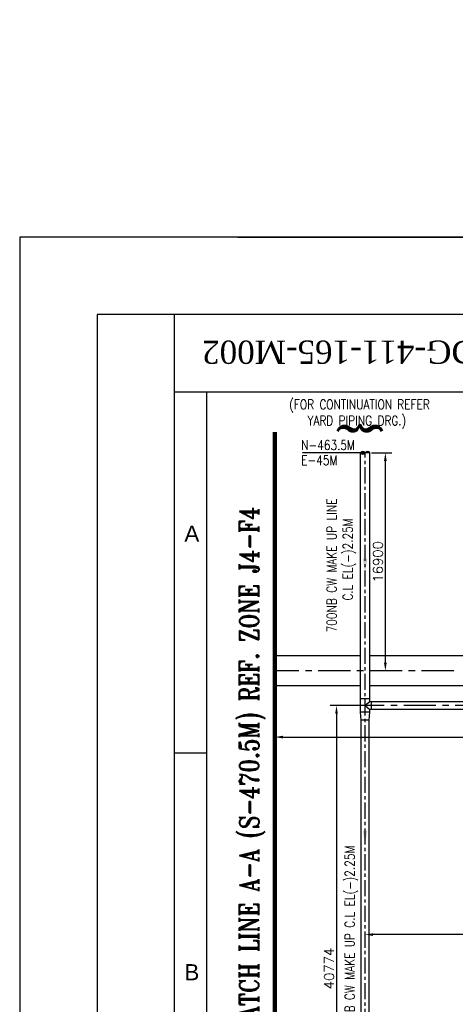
# Model space of a CAD drawing. Header units: inches. Extents: x -341304 to 31571016, y -692717 to 2132253.
# Tile 105 of 256: x 305436 to 339201, y -256745 to -180399. Entities that reach past the tile are written whole.
import ezdxf
from ezdxf.enums import TextEntityAlignment as Align

# ---------------------------------------------------------------- set-up
doc = ezdxf.new("R2010")
doc.units = ezdxf.units.IN
doc.header["$MEASUREMENT"] = 0
doc.linetypes.add('CENTER', pattern=[2, 1.25, -0.25, 0.25, -0.25])
doc.linetypes.add('DASHDOT', pattern=[1, 0.5, -0.25, 0, -0.25])
for name, color, linetype in [('0-CL', 8, 'CENTER'), ('CW MU', 150, 'Continuous'), ('CWPIPE', 3, 'CENTER'), ('text', 3, 'Continuous')]:
    doc.layers.add(name, color=color, linetype=linetype)
doc.styles.add('ROMANS', font='romans')
doc.styles.add('ROMANT', font='romant', dxfattribs={"height": 5})
doc.styles.get("Standard").update_dxf_attribs({"font": 'arial.ttf'})
doc.styles.add('STYLE4', font='romantic.ttf', dxfattribs={"height": 300})
doc.dimstyles.new('User600', dxfattribs={"dimscale": 500, "dimtxt": 1.5, "dimasz": 1.25, "dimexe": 1, "dimexo": 1, "dimgap": 0.4, "dimtad": 1, "dimdec": 0, "dimzin": 0, "dimdsep": 46, "dimtxsty": 'ROMANS', "dimcen": 1, "dimclrd": 8, "dimclre": 8, "dimclrt": 3, "dimadec": 0, "dimazin": 0, "dimtfac": 1, "dimtdec": 0, "dimtix": 1, "dimtofl": 0, "dimtmove": 0, "dimatfit": 3, "dimfxl": 1, "dimtolj": 1, "dimtzin": 0, "dimarcsym": 0})

# ---------------------------------------------------------------- blocks, each defined once
blk = doc.blocks.new('*D162')
at = {"color": 8, "lineweight": -2, "transparency": 16777216}
for p, q in [((325209, -233747), (325209, -236025)), ((325834, -236025), (373684, -236025)), ((374309, -236014), (374309, -236025))]:
    blk.add_line(p, q, dxfattribs=at)
at = {"color": 8, "transparency": 16777216}
for points in [[(325834, -235921), (325834, -236129), (325209, -236025)], [(373684, -235921), (373684, -236129), (374309, -236025)]]:
    blk.add_solid(points, dxfattribs=at)
at = {"layer": 'Defpoints', "color": 0, "transparency": 16777216}
for p in [(325209, -233747), (374309, -236014, 0), (374309, -236025)]:
    blk.add_point(p, dxfattribs=at)
at = {"color": 3, "transparency": 16777216, "insert": (349759, -235450), "char_height": 750, "attachment_point": 5, "style": 'ROMANS'}
blk.add_mtext('\\A1;49100', dxfattribs=at)
blk = doc.blocks.new('*D170')
at = {"color": 8, "lineweight": -2, "transparency": 16777216}
for p, q in [((332209, -251416), (332209, -251341)), ((358584, -251341), (332834, -251341)), ((359209, -251552), (359209, -251341))]:
    blk.add_line(p, q, dxfattribs=at)
at = {"color": 8, "transparency": 16777216}
for points in [[(332834, -251237), (332834, -251445), (332209, -251341)], [(358584, -251237), (358584, -251445), (359209, -251341)]]:
    blk.add_solid(points, dxfattribs=at)
at = {"layer": 'Defpoints', "color": 0, "transparency": 16777216}
for p in [(332209, -251341), (332209, -251416), (359209, -251552)]:
    blk.add_point(p, dxfattribs=at)
at = {"color": 3, "transparency": 16777216, "insert": (346062, -250766), "char_height": 750, "attachment_point": 5, "style": 'ROMANS'}
blk.add_mtext('\\A1;27000', dxfattribs=at)
blk = doc.blocks.new('FORMAT-A0')
for p, q in [((23.97, 12.01), (23.97, 829.01)), ((23.97, 817.01), (108.97, 817.01)), ((28.97, 17.01), (28.97, 817.01)), ((23.97, 761.01), (28.97, 761.01))]:
    blk.add_line(p, q)
for points in [[(1188.97, 841.01), (-0.03, 841.01), (-0.03, 0.01), (1188.97, 0.01)], [(1176.97, 829.01), (11.97, 829.01), (11.97, 12.01), (1176.97, 12.01)]]:
    blk.add_lwpolyline(points, close=True)
for s, p in [('A', (26.66, 795.01)), ('B', (26.66, 727.01))]:
    blk.add_text(s, height=2.5).set_placement(p, align=Align.MIDDLE)
blk = doc.blocks.new('*D357')
at = {"color": 8, "lineweight": -2, "transparency": 16777216}
for p, q in [((332718, -233584), (329493, -233584)), ((329993, -234209), (329993, -273732)), ((331709, -274357), (329493, -274357))]:
    blk.add_line(p, q, dxfattribs=at)
at = {"color": 8, "transparency": 16777216}
for points in [[(329889, -234209), (330097, -234209), (329993, -233584)], [(329889, -273732), (330097, -273732), (329993, -274357)]]:
    blk.add_solid(points, dxfattribs=at)
at = {"layer": 'Defpoints', "color": 0, "transparency": 16777216}
for p in [(333218, -233584, 0), (329993, -274357), (332209, -274357, 0)]:
    blk.add_point(p, dxfattribs=at)
at = {"color": 3, "transparency": 16777216, "insert": (329418, -253970), "char_height": 750, "attachment_point": 5, "rotation": 90, "style": 'ROMANS'}
blk.add_mtext('\\A1;40774', dxfattribs=at)
blk = doc.blocks.new('*D237')
at = {"color": 8, "lineweight": -2, "transparency": 16777216}
for p, q in [((332709, -213984), (334280, -213984)), ((333780, -230259), (333780, -214609))]:
    blk.add_line(p, q, dxfattribs=at)
at = {"color": 8, "transparency": 16777216}
for points in [[(333675, -214609), (333884, -214609), (333780, -213984)], [(333675, -230259), (333884, -230259), (333780, -230884)]]:
    blk.add_solid(points, dxfattribs=at)
at = {"layer": 'Defpoints', "color": 0, "transparency": 16777216}
for p in [(332209, -213984, 0), (333780, -213984), (333780, -230884)]:
    blk.add_point(p, dxfattribs=at)
at = {"color": 3, "transparency": 16777216, "insert": (333205, -222434), "char_height": 750, "attachment_point": 5, "rotation": 90, "style": 'ROMANS'}
blk.add_mtext('\\A1;16900', dxfattribs=at)

msp = doc.modelspace()

# ---------------------------------------------------------------- hatches: boundary and pattern name
at = {"layer": 'CW MU', "linetype": 'Continuous', "ltscale": 100}
h = msp.add_hatch(dxfattribs=at)
h.set_pattern_fill('ANSI31', color=256, scale=116.557377, angle=90)
h.set_pattern_definition([(135, (279464.154, 2258822.875), (-10.30231396, -10.30231396), [])])
edge = h.paths.add_edge_path()
edge.add_arc((332387.1, -214085.9), 205.1, 29.941144, 150.058856)
edge.add_arc((332031.6, -214085.9), 205.1, 29.941144, 150.058856)
edge.add_arc((332031.6, -213881.1), 205.1, 209.941144, 330.058856)
edge.add_arc((332057, -214208.7), 271.9, 55.922139, 124.077861)
edge.add_arc((332057, -213765), 266.4, 235.116373, 304.883627)

# ---------------------------------------------------------------- linework, layer by layer
msp.add_line((322354.9, -197256.9), (619604.9, -197256.9))
at = {"color": 7}
msp.add_line((332209.4, -213983.5, 0), (327361.1, -213983.5, 0), dxfattribs=at)
at = {"linetype": 'DASHDOT', "ltscale": 5000, "const_width": 350}
msp.add_lwpolyline([(325209.4, -354676.2), (325209.4, -212369.3)], dxfattribs=at)
at = {"layer": '0-CL', "lineweight": -3, "ltscale": 1000}
msp.add_line((332209.4, -274357.4, 0), (332209.4, -213983.5, 0), dxfattribs=at)
at = {"layer": '0-CL', "lineweight": -3, "ltscale": 2000}
for p, q in [((339078.8, -230883.5, 0), (325209.4, -230883.5, 0)), ((373699.3, -233583.5, 0), (332209.4, -233583.5, 0))]:
    msp.add_line(p, q, dxfattribs=at)
at = {"layer": 'CW MU', "linetype": 'Continuous', "ltscale": 100}
for p, q in [((331853.8, -234104.5, 0), (331853.8, -213983.5, 0)), ((332565, -233278.5, 0), (332565, -213983.5, 0)), ((332565, -233062.5, 0), (331853.8, -233062.5, 0)), ((332565, -233278.5, 0), (332209.4, -233583.5, 0)), ((332209.4, -233583.5, 0), (332565, -233888.5, 0)), ((373705.5, -233278.5, 0), (332565, -233278.5, 0)), ((332717.4, -233888.5, 0), (332717.4, -233278.5, 0)), ((332565, -234104.5, 0), (331853.8, -234104.5, 0)), ((331904.4, -234716.5, 0), (331853.8, -234104.5, 0)), ((332514.4, -234716.5, 0), (332565, -234104.5, 0)), ((373705.5, -233888.5, 0), (332565, -233888.5, 0)), ((332565, -234104.5, 0), (332565, -233888.5, 0)), ((331904.4, -274357.4, 0), (331904.4, -234716.5, 0)), ((332514.4, -234716.5, 0), (331904.4, -234716.5, 0)), ((332514.4, -274246.3, 0), (332514.4, -234716.5, 0))]:
    msp.add_line(p, q, dxfattribs=at)
at = {"layer": 'CW MU', "linetype": 'Continuous', "ltscale": 100, "elevation": 0}
msp.add_lwpolyline([(332564.9, -213983.5, 0.5780353), (332209.4, -213983.5, 0.5780353), (331853.9, -213983.5, 0.5780353), (332209.4, -213983.5, 0.3064738), (331904.7, -213983.5, 0.3141826), (332209.4, -213983.5, 0.3141826)], format="xyb", dxfattribs=at)
at = {"layer": 'CW MU', "linetype": 'Continuous', "ltscale": 100}
for points in [[(332381.5, -222199.5), (332037.3, -222199.5), (332209.4, -223232.3)], [(332381.5, -243290.3), (332037.3, -243290.3), (332209.4, -244323.1)]]:
    msp.add_solid(points, dxfattribs=at)
at = {"layer": 'CWPIPE', "color": 1, "linetype": 'Continuous'}
for p, q in [((331853.8, -229716, 0), (325209.4, -229716, 0)), ((374884.9, -229716, 0), (332565, -229716, 0)), ((331853.8, -232051, 0), (325209.4, -232051, 0)), ((374884.9, -232051, 0), (332565, -232051, 0))]:
    msp.add_line(p, q, dxfattribs=at)

# ---------------------------------------------------------------- block references
at = {"xscale": 500.0000000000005, "yscale": 500.0000000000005, "zscale": 500.0000000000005}
msp.add_blockref('FORMAT-A0', (305449.3, -617760.7), dxfattribs=at)

# ---------------------------------------------------------------- texts
at = {"color": 1, "lineweight": 30, "ltscale": 500, "insert": (330509.6, -212780.7, 0), "char_height": 2250, "attachment_point": 1, "rotation": 90, "style": 'ROMANS'}
msp.add_mtext_dynamic_manual_height_columns('\\}', width=450, gutter_width=2250, heights=[0], dxfattribs=at)
at = {"layer": 'text', "style": 'STYLE4'}
msp.add_text('PE-DG-411-165-M002', height=1800, rotation=180, dxfattribs=at).set_placement((344948.3, -205284.1))
at = {"layer": 'text', "lineweight": 25, "style": 'ROMANS', "width": 0.8}
for s, p in [('N-463.5M', (327257, -213759, -22858.2)), ('E-45M', (327256.2, -214931.4, -22858.2))]:
    msp.add_text(s, height=750, dxfattribs=at).set_placement(p)
at = {"layer": 'text', "lineweight": 25, "width": 0.8}
for s, height, style, p in [('MATCH LINE A-A (S-470.5M) REF. ZONE J4-F4', 1500, 'ROMANT', (323972.1, -259237.5, 36726.9)), ('600NB CW MAKE UP C.L EL(-)2.25M', 750, 'ROMANS', (331395.7, -259474.3, -22858.2))]:
    msp.add_text(s, height=height, rotation=90, dxfattribs=dict(at, style=style)).set_placement(p)
at = {"layer": 'text', "insert": (329243.5, -228138.7, -22858.2), "char_height": 750, "width": 12418.653, "attachment_point": 1, "rotation": 90, "style": 'ROMANS'}
msp.add_mtext('\\pi237.9;{\\W0.8;700NB CW MAKE UP LINE \\P\\pi2695;C.L EL(-)2.25M}', dxfattribs=at)
at = {"layer": 'text', "insert": (331570.2, -209858.6, 117923.2), "char_height": 750, "width": 12861.097, "attachment_point": 2, "style": 'ROMANS'}
msp.add_mtext('{\\W0.8; (FOR CONTINUATION REFER YARD PIPING DRG.)}', dxfattribs=at)

# ---------------------------------------------------------------- dimensions: what is measured, and where the dimension line sits
at = {"color": 7}
for base, p1, p2, picture, middle in [((333779.5, -213983.5), (333779.5, -230883.5), (332209.4, -213983.5, 0), '*D237', (333204.5, -222433.5)), ((329993.1, -274357.4), (333217.7, -233583.5, 0), (332209.4, -274357.4, 0), '*D357', (329418.1, -253970.4))]:
    dim = msp.add_linear_dim(base=base, p1=p1, p2=p2, angle=90, dimstyle='User600', dxfattribs=at)
    dim.commit()
    dim.dimension.update_dxf_attribs({"geometry": picture, "text_midpoint": middle})
dim = msp.add_linear_dim(base=(374309.3, -236025.1), p1=(325209.4, -233746.9), p2=(374309.3, -236013.8, 0), dimstyle='User600', override={"dimexe": 0, "dimexo": 0})
dim.commit()
dim.dimension.update_dxf_attribs({"geometry": '*D162', "text_midpoint": (349759.4, -235450.1)})
dim = msp.add_linear_dim(base=(332209.4, -251341.1), p1=(359209.4, -251552.5), p2=(332209.4, -251416.5), dimstyle='User600', override={"dimexe": 0, "dimexo": 0})
dim.commit()
dim.dimension.update_dxf_attribs({"geometry": '*D170', "text_midpoint": (346061.8, -251341.1), "dimtype": 160})

doc.saveas('drawing.dxf')
